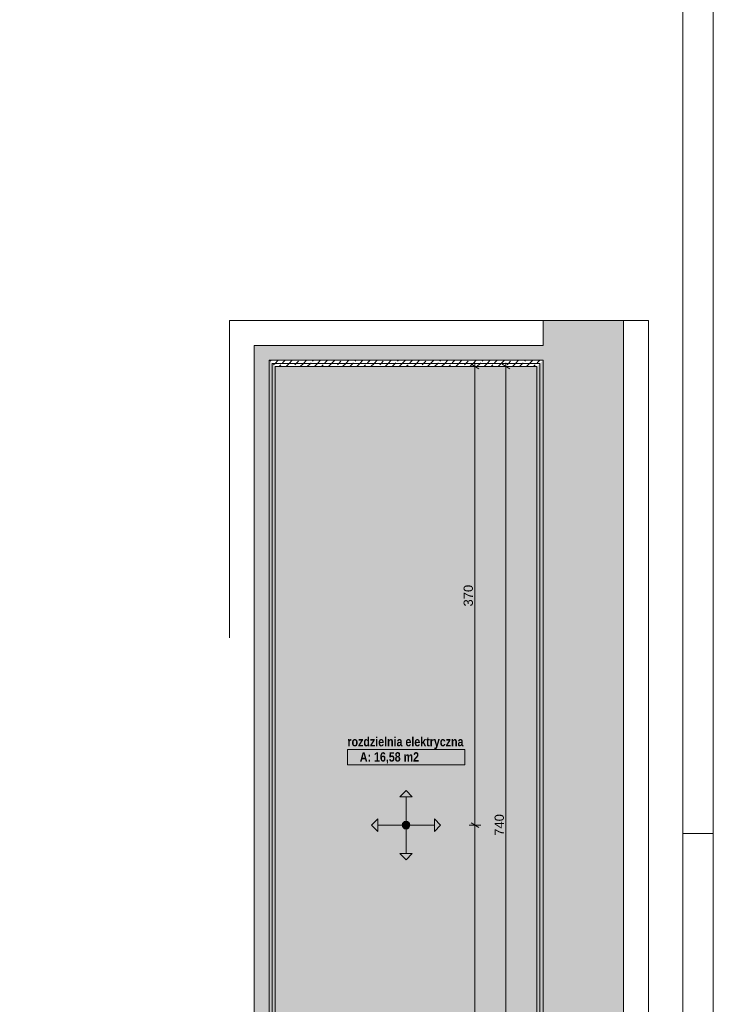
# Paper-space layout 'A-56 UKŁAD SUFITÓW PODWIESZONYCH' of a CAD drawing. Header units: millimetres. Extents: x 0 to 800, y 0 to 594.
# Tile 24 of 27: x 688 to 800, y 269 to 428. Entities that reach past the tile are written whole.
import ezdxf
from ezdxf.xclip import XClip

# ---------------------------------------------------------------- set-up
doc = ezdxf.new("R2010")
doc.units = ezdxf.units.MM
doc.header["$MEASUREMENT"] = 0
doc.header["$XCLIPFRAME"] = 0
doc.linetypes.add('PRZERYWANA_DU_A', pattern=[550, 350, -200])
for name, color, linetype, lineweight in [('A_Arkusz_Nr_pióra__1', 7, 'Continuous', 20), ('A_strefy_Nr_pióra__1', 7, 'Continuous', 20), ('A_sufity projektowane wymiary_Nr_pióra__1', 7, 'Continuous', 20), ('A_sufity projektowane wymiary_Nr_pióra__2', 8, 'Continuous', 13), ('A_ściany proj_Nr_pióra__1', 7, 'Continuous', 20), ('A_ściany_Nr_pióra__1', 7, 'Continuous', 20)]:
    doc.layers.add(name, color=color, linetype=linetype, lineweight=lineweight)
for name, color, linetype, lineweight, true_color in [('A_Arkusz_Nr_pióra__237', 7, 'Continuous', 5, 0x343434), ('A_sufity projektowane opisy_Nr_pióra__19', 7, 'Continuous', 5, 0x191919), ('A_ściany proj_Nr_pióra__10', 7, 'Continuous', 13, 0x4b4b4b), ('Nowe_A_sufity projektowane opisy_Nr_pióra__19', 7, 'Continuous', 5, 0x191919)]:
    doc.layers.add(name, color=color, linetype=linetype, lineweight=lineweight, true_color=true_color)
for name, color, linetype in [('A_sufity projektowane', 7, 'Continuous'), ('A_ściany', 7, 'Continuous'), ('A_ściany proj', 7, 'Continuous'), ('Nowe_A_strefy', 7, 'Continuous'), ('Nowe_A_sufity projektowane opisy', 7, 'Continuous')]:
    doc.layers.add(name, color=color, linetype=linetype)
doc.styles.add('STYL_AUTOMATYCZNY_4', font='arial.ttf')
doc.styles.add('STYL_AUTOMATYCZNY_5', font='ARIALN.TTF')
pattern_1 = [(45, (-2105.3297, -1230.0737), (-1.1404925, 1.1404925), []), (45, (-2104.1892, -1230.0737), (-1.1404925, 1.1404925), [0.80646, -0.40322])]

# ---------------------------------------------------------------- blocks, each defined once
blk = doc.blocks.new('Rysunek_1_1', base_point=(-2105.33, -1230.07))
at = {"layer": 'A_sufity projektowane', "linetype": 'Continuous', "lineweight": 0, "true_color": 0x4b4b4b}
h = blk.add_hatch(dxfattribs=at)
h.set_pattern_fill('do_wyburzenia_0001', color=251, style=0, pattern_type=2)
h.set_pattern_definition([(90, (750.4435, 298.3297), (-0.75, 0), [0, -0.75])])
h.paths.add_polyline_path([(771.54, 224.33), (771.54, 372.33), (729.34, 372.33), (729.34, 224.33)])
at = {"layer": 'A_ściany', "linetype": 'Continuous', "lineweight": 0, "true_color": 0x000000}
for points in [[(772.54, 223.33), (785.54, 220.13), (785.54, 379.83), (772.54, 379.83)], [(772.54, 375.73), (725.94, 375.73), (728.34, 373.33), (772.54, 373.33)], [(725.94, 375.73), (725.94, 223.33), (728.34, 223.33), (728.34, 373.33)]]:
    blk.add_hatch(color=18, dxfattribs=at).paths.add_polyline_path(points)
at = {"layer": 'A_ściany proj', "linetype": 'Continuous', "lineweight": 0, "true_color": 0x4b4b4b}
h = blk.add_hatch(dxfattribs=at)
h.set_pattern_fill('FP_65_0001', color=251, style=0, pattern_type=2)
h.set_pattern_definition(pattern_1)
h.paths.add_polyline_path([(772.54, 373.33), (728.34, 373.33), (728.84, 372.83), (772.04, 372.83)])
h = blk.add_hatch(dxfattribs=at)
h.set_pattern_fill('FP_65_0001', color=251, style=0, pattern_type=2)
h.set_pattern_definition(pattern_1)
h.paths.add_polyline_path([(728.34, 373.33), (728.34, 223.33), (728.84, 223.33), (728.84, 372.83)])
h = blk.add_hatch(dxfattribs=at)
h.set_pattern_fill('FP_65_0001', color=251, style=0, pattern_type=2)
h.set_pattern_definition(pattern_1)
h.paths.add_polyline_path([(729.34, 372.33), (771.54, 372.33), (772.04, 372.83), (728.84, 372.83)])
h = blk.add_hatch(dxfattribs=at)
h.set_pattern_fill('FP_65_0001', color=251, style=0, pattern_type=2)
h.set_pattern_definition(pattern_1)
h.paths.add_polyline_path([(729.34, 224.33), (729.34, 372.33), (728.84, 372.83), (728.84, 224.33)])
h = blk.add_hatch(dxfattribs=at)
h.set_pattern_fill('FP_65_0001', color=251, style=0, pattern_type=2)
h.set_pattern_definition(pattern_1)
h.paths.add_polyline_path([(772.04, 224.33), (772.04, 372.83), (771.54, 372.33), (771.54, 224.33)])
h = blk.add_hatch(dxfattribs=at)
h.set_pattern_fill('FP_65_0001', color=251, style=0, pattern_type=2)
h.set_pattern_definition(pattern_1)
h.paths.add_polyline_path([(772.54, 223.33), (772.54, 373.33), (772.04, 372.83), (772.04, 223.33)])
at = {"layer": 'Nowe_A_strefy', "linetype": 'Continuous', "lineweight": 0, "true_color": 0x191919}
blk.add_hatch(color=250, dxfattribs=at).paths.add_polyline_path([(750.44, 298.95, 1), (750.44, 297.71, 0.414214), (751.07, 298.33, 0.414214)])
at = {"layer": 'Nowe_A_sufity projektowane opisy', "linetype": 'Continuous', "lineweight": 0, "true_color": 0x191919}
for points in [[(750.44, 303.91), (749.44, 302.91), (751.44, 302.91)], [(744.87, 298.33), (745.87, 297.33), (745.87, 299.33)], [(756.02, 298.33), (755.02, 299.33), (755.02, 297.33)], [(750.44, 292.75), (751.44, 293.75), (749.44, 293.75)]]:
    blk.add_hatch(color=250, dxfattribs=at).paths.add_polyline_path(points)
at = {"layer": 'A_strefy_Nr_pióra__1', "color": 7, "linetype": 'Continuous', "lineweight": 20}
for p, q in [((740.98, 310.55), (740.98, 308.08)), ((740.98, 310.55), (759.9, 310.55)), ((759.9, 310.55), (759.9, 308.08)), ((740.98, 308.08), (759.9, 308.08))]:
    blk.add_line(p, q, dxfattribs=at)
at = {"layer": 'A_sufity projektowane opisy_Nr_pióra__19', "color": 250, "linetype": 'PRZERYWANA_DU_A', "lineweight": 5, "true_color": 0x191919, "flags": 128}
blk.add_lwpolyline([(721.94, 216.13), (789.54, 216.13), (789.54, 379.73), (721.94, 379.73)], close=True, dxfattribs=at)
at = {"layer": 'A_sufity projektowane wymiary_Nr_pióra__1', "color": 7, "linetype": 'Continuous', "lineweight": 20}
for p, q in [((762.17, 371.97), (760.92, 372.69)), ((767.17, 371.97), (765.92, 372.69)), ((760.92, 298.69), (762.17, 297.97))]:
    blk.add_line(p, q, dxfattribs=at)
at = {"layer": 'A_sufity projektowane wymiary_Nr_pióra__2', "color": 8, "linetype": 'Continuous', "lineweight": 13}
for p, q in [((762.48, 372.33), (760.61, 372.33)), ((761.54, 372.33), (761.54, 372.94)), ((761.54, 298.33), (761.54, 372.33)), ((767.48, 372.33), (765.61, 372.33)), ((766.54, 372.33), (766.54, 372.94)), ((766.54, 224.33), (766.54, 372.33)), ((762.48, 298.33), (760.61, 298.33)), ((761.54, 224.33), (761.54, 298.33))]:
    blk.add_line(p, q, dxfattribs=at)
at = {"layer": 'A_ściany proj_Nr_pióra__1', "color": 7, "linetype": 'Continuous', "lineweight": 20, "flags": 128}
for points in [[(772.54, 373.33), (728.34, 373.33)], [(728.34, 373.33), (728.34, 223.33)], [(729.34, 372.33), (771.54, 372.33)], [(729.34, 224.33), (729.34, 372.33)], [(771.54, 372.33), (771.54, 224.33)], [(772.54, 223.33), (772.54, 373.33)]]:
    blk.add_lwpolyline(points, dxfattribs=at)
at = {"layer": 'A_ściany proj_Nr_pióra__10', "color": 251, "linetype": 'Continuous', "lineweight": 13, "true_color": 0x4b4b4b}
for p, q in [((728.84, 372.83), (772.04, 372.83)), ((772.04, 372.83), (728.84, 372.83)), ((728.84, 223.83), (728.84, 372.83)), ((728.84, 372.83), (728.84, 223.83)), ((772.04, 223.83), (772.04, 372.83)), ((772.04, 372.83), (772.04, 223.83))]:
    blk.add_line(p, q, dxfattribs=at)
at = {"layer": 'A_ściany_Nr_pióra__1', "color": 7, "linetype": 'Continuous', "lineweight": 20, "flags": 128}
for points in [[(772.54, 379.83), (772.54, 375.73)], [(785.54, 220.13), (785.54, 379.83)], [(772.54, 375.73), (725.94, 375.73)], [(725.94, 375.73), (725.94, 223.33)], [(728.34, 373.33), (772.54, 373.33)], [(728.34, 223.33), (728.34, 373.33)], [(772.54, 373.33), (772.54, 223.33)]]:
    blk.add_lwpolyline(points, dxfattribs=at)
at = {"layer": 'Nowe_A_sufity projektowane opisy_Nr_pióra__19', "color": 250, "linetype": 'Continuous', "lineweight": 5, "true_color": 0x191919}
for p, q in [((750.44, 303.91), (749.44, 302.91)), ((750.44, 303.91), (751.44, 302.91)), ((751.44, 302.91), (749.44, 302.91)), ((750.44, 298.33), (750.44, 302.91)), ((744.87, 298.33), (745.87, 299.33)), ((745.87, 299.33), (745.87, 297.33)), ((755.02, 297.33), (755.02, 299.33)), ((756.02, 298.33), (755.02, 299.33)), ((744.87, 298.33), (745.87, 297.33)), ((750.44, 298.33), (745.87, 298.33)), ((750.44, 298.33), (755.02, 298.33)), ((750.44, 298.33), (750.44, 293.75)), ((756.02, 298.33), (755.02, 297.33)), ((749.44, 293.75), (751.44, 293.75)), ((750.44, 292.75), (749.44, 293.75)), ((750.44, 292.75), (751.44, 293.75))]:
    blk.add_line(p, q, dxfattribs=at)
blk.add_circle((750.44, 298.33), 0.623, dxfattribs=at)
blk.add_circle((750.44, 298.33), 0.623, dxfattribs=at)
at = {"layer": 'A_strefy_Nr_pióra__1', "color": 7, "linetype": 'Continuous', "lineweight": 20, "char_height": 1.5, "attachment_point": 1, "style": 'STYL_AUTOMATYCZNY_5'}
for s, insert in [('\\A1;{\\pql;\\fArial Narrow|b1|i0|c238|p0;\\W1.000000;rozdzielnia elektryczna}', (740.98, 312.55)), ('\\A1;{\\pql;\\fArial Narrow|b1|i0|c238|p0;\\W1.000000;A: 16,58 m2}', (742.98, 310.09))]:
    blk.add_mtext(s, dxfattribs=dict(at, insert=insert))
at = {"layer": 'A_sufity projektowane wymiary_Nr_pióra__1', "color": 7, "linetype": 'Continuous', "lineweight": 20, "char_height": 1.5, "width": 3.4323, "attachment_point": 7, "rotation": 90, "style": 'STYL_AUTOMATYCZNY_4'}
for s, insert in [('\\A1;{\\pql;\\fArial|b0|i0|c238|p0;\\W1.000000;370}', (761.24, 333.61)), ('\\A1;{\\pql;\\fArial|b0|i0|c238|p0;\\W1.000000;740}', (766.24, 296.61))]:
    blk.add_mtext(s, dxfattribs=dict(at, insert=insert))

psp = doc.layouts.new('A-56 UKŁAD SUFITÓW PODWIESZONYCH')

# ---------------------------------------------------------------- linework, layer by layer
at = {"layer": 'A_Arkusz_Nr_pióra__1', "color": 7, "linetype": 'Continuous', "lineweight": 20}
psp.add_line((795.1, 589.1), (795.1, 4.9), dxfattribs=at)
at = {"layer": 'A_Arkusz_Nr_pióra__1', "color": 7, "linetype": 'Continuous', "lineweight": 20, "flags": 128}
psp.add_lwpolyline([(0, 594), (800, 594), (800, 0), (0, 0)], close=True, dxfattribs=at)
at = {"layer": 'A_Arkusz_Nr_pióra__237', "color": 250, "linetype": 'Continuous', "lineweight": 5, "true_color": 0x343434}
psp.add_line((795.1, 297), (800, 297), dxfattribs=at)

# ---------------------------------------------------------------- block references
at = {"color": 37, "linetype": 'Continuous', "lineweight": 5, "true_color": 0x656532}
ref = psp.add_blockref('Rysunek_1_1', (-2105.33, -1230.07), dxfattribs=at)
XClip(ref).set_block_clipping_path([(721.8434818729, 216.0296939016), (789.6434818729, 379.8296939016)])

doc.saveas('drawing.dxf')
